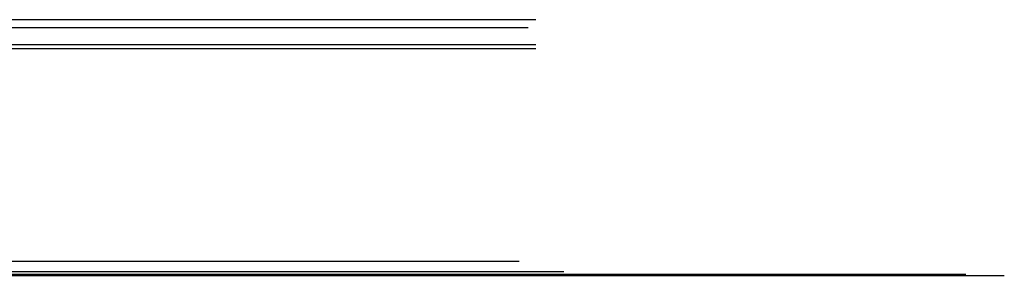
# Model space of a CAD drawing. Header units: millimetres. Extents: x 161070 to 520640, y 9197 to 248394.
# Tile 17 of 137: x 196101 to 215270, y 25352 to 30339. Entities that reach past the tile are written whole.
import ezdxf

# ---------------------------------------------------------------- set-up
doc = ezdxf.new("R2010")
doc.units = ezdxf.units.MM
doc.header["$LTSCALE"] = 10

msp = doc.modelspace()

# ---------------------------------------------------------------- linework, layer by layer
for p, q in [((187447.2, 30338.7), (206147.2, 30338.7)), ((187447.2, 30188.7), (205997.2, 30188.7)), ((187397.2, 29853), (206147.2, 29853)), ((187397.2, 29778), (206147.2, 29778)), ((187672.2, 25627.4), (205822.2, 25627.4)), ((187397.2, 25427.4), (206697.2, 25427.4)), ((187397.2, 25377.4), (214520, 25377.4))]:
    msp.add_line(p, q)
at = {"color": 253}
msp.add_line((186647.2, 25352.4), (215270, 25352.4), dxfattribs=at)

doc.saveas('drawing.dxf')
